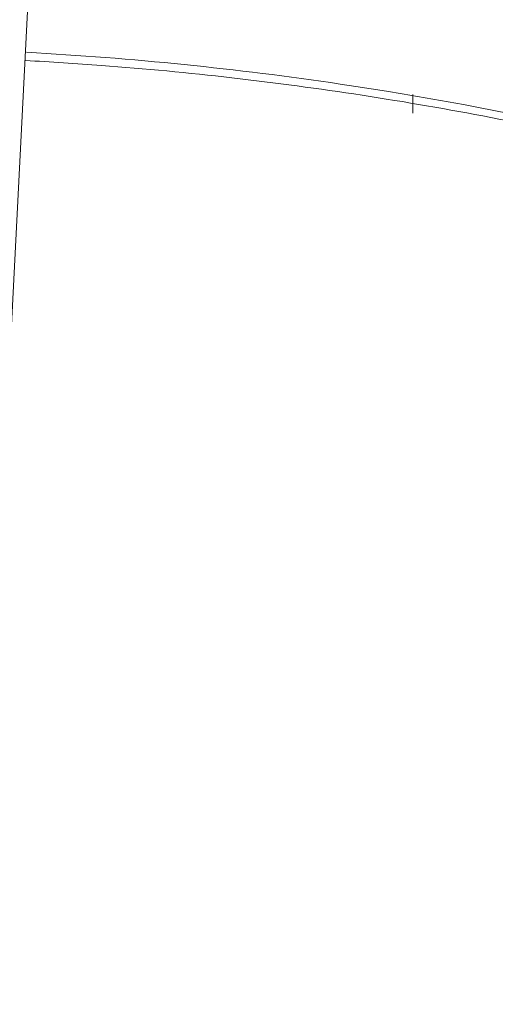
# Model space of a CAD drawing. Header units: millimetres. Extents: x 5980700 to 6194397, y -12939 to 2351883.
# Tile 79 of 124: x 6038201 to 6038248, y -2137 to -2040. Entities that reach past the tile are written whole.
import ezdxf

# ---------------------------------------------------------------- set-up
doc = ezdxf.new("R2010")
doc.units = ezdxf.units.MM
for name, color, linetype, lineweight in [('A-FLOR-PATT', 8, 'Continuous', 18), ('P-SANR-FIXT', 6, 'Continuous', 9), ('Q-CASE', 31, 'Continuous', 9)]:
    doc.layers.add(name, color=color, linetype=linetype, lineweight=lineweight)

# ---------------------------------------------------------------- blocks, each defined once
blk = doc.blocks.new('Componentes de gabinete 9 - Componentes de gabinete 10-3871332-PLANTA DE CAIMENTO DE PISOS - TÉRREO')
at = {"layer": 'Q-CASE', "lineweight": 5}
h = blk.add_hatch(dxfattribs=at)
h.set_pattern_fill('FP_32', color=256, style=0, pattern_type=2)
h.set_pattern_definition([(0, (2e-05, -3e-05), (812.8, 203.2), [33.528, -576.072, 33.528, -576.072, -3251.2]), (0, (2e-05, -3e-05), (812.8, 203.2), [-1219.2, 33.528, -1185.672, 33.528, -576.072, -1422.4]), (0, (2e-05, -3e-05), (812.8, 203.2), [-3048, 33.528, -372.872, 33.528, -982.472]), (120, (304.8, 101.6), (-582.3763620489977, 602.3054481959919), [33.52799999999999, -576.0719999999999, 33.52799999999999, -576.0719999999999, -3251.199999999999]), (120, (304.8, 101.6), (-582.3763620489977, 602.3054481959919), [-1219.2, 33.52799999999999, -1185.672, 33.52799999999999, -576.0719999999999, -1422.4]), (120, (304.8, 101.6), (-582.3763620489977, 602.3054481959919), [-3048, 33.52799999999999, -372.8719999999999, 33.52799999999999, -982.4719999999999]), (240, (406.4, 508), (-230.4236379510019, -805.5054481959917), [33.528, -576.072, 33.528, -576.072, -3251.2]), (240, (406.4, 508), (-230.4236379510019, -805.5054481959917), [-1219.2, 33.528, -1185.672, 33.528, -576.072, -1422.4]), (240, (406.4, 508), (-230.4236379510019, -805.5054481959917), [-3048, 33.528, -372.872, 33.528, -982.472])])
h.paths.add_polyline_path([(-1916.627681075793, -2503.341032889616), (-1916.627681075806, -1928.341032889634), (-4090.616646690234, -1928.341032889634), (-4090.616646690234, -2018.841821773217), (-4266.627681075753, -2018.841821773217), (-4266.627681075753, -2503.341032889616), (-2157.504512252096, -2503.341032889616)])
h.paths.add_polyline_path([(-3110.634107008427, -2404.163083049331), (-3167.436296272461, -2399.394518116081), (-3221.157012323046, -2385.38959533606), (-3268.906719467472, -2363.038630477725), (-3308.194852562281, -2333.777107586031), (-3337.907475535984, -2297.861812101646), (-3354.729751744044, -2262.080064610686), (-3360.600275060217, -2223.341032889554), (-3354.729751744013, -2184.602001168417), (-3335.245784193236, -2144.961343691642), (-3308.194852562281, -2112.904958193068), (-3268.906719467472, -2083.643435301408), (-3221.157012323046, -2061.292470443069), (-3167.436296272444, -2047.287547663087), (-3110.634107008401, -2042.518982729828), (-3072.063723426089, -2045.756980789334), (-3073.614829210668, -2014.807732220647), (-3075.889238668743, -2009.253733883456), (-3076.651862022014, -2003.300731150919), (-3075.850939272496, -1997.352760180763), (-3073.29385822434, -1991.492903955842), (-3069.878323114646, -1987.058951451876), (-3065.11199704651, -1983.411764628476), (-3059.56534687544, -1981.119493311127), (-3053.61482921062, -1980.337716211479), (-3047.664311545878, -1981.119493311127), (-3040.81046620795, -1984.412028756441), (-3037.351335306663, -1987.058951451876), (-3033.614829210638, -1991.990953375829), (-3031.378719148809, -1997.352760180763), (-3030.577796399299, -2003.300731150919), (-3031.340419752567, -2009.253733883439), (-3033.614829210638, -2014.807732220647), (-3035.478337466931, -2051.831263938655), (-3033.390313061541, -2052.15085995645), (-3025.61542372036, -2054.643551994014), (-3000.111201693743, -2061.292470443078), (-2952.361494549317, -2083.643435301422), (-2913.073361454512, -2112.904958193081), (-2884.108826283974, -2147.229036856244), (-2866.538462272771, -2184.602001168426), (-2860.667938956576, -2223.341032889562), (-2866.538462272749, -2262.080064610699), (-2884.108826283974, -2299.453028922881), (-2913.073361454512, -2333.777107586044), (-2952.361494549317, -2363.038630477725), (-3000.111201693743, -2385.38959533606), (-3053.831917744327, -2399.394518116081)])
h.paths.add_polyline_path([(-2291.627681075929, -2404.16308304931), (-2348.429870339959, -2399.394518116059), (-2402.150586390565, -2385.38959533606), (-2451.939830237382, -2361.51959800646), (-2489.188426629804, -2333.777107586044), (-2518.152961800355, -2299.453028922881), (-2535.72332581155, -2262.080064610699), (-2541.593849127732, -2223.341032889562), (-2535.72332581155, -2184.602001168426), (-2518.152961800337, -2147.229036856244), (-2489.188426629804, -2112.904958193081), (-2449.90029353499, -2083.643435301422), (-2402.150586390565, -2061.292470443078), (-2348.42987034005, -2047.287547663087), (-2310.16307827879, -2044.075036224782), (-2311.627681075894, -2014.807732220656), (-2313.90209053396, -2009.253733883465), (-2314.664713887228, -2003.300731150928), (-2313.863791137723, -1997.352760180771), (-2311.306710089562, -1991.492903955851), (-2304.722171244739, -1984.634033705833), (-2303.124848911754, -1983.411764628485), (-2297.578198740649, -1981.119493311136), (-2291.627681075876, -1980.337716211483), (-2285.677163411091, -1981.119493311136), (-2280.130513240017, -1983.411764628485), (-2275.364187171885, -1987.058951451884), (-2271.62768107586, -1991.990953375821), (-2269.353271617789, -1997.637186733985), (-2268.590648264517, -2003.300731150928), (-2269.353271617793, -2009.253733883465), (-2271.62768107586, -2014.807732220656), (-2271.948652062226, -2044.171044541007), (-2234.825491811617, -2047.287547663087), (-2181.104775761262, -2061.292470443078), (-2133.355068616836, -2083.643435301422), (-2094.066935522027, -2112.904958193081), (-2065.102400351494, -2147.229036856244), (-2047.532036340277, -2184.60200116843), (-2041.661513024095, -2223.341032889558), (-2047.532036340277, -2262.080064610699), (-2065.102400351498, -2299.453028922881), (-2094.066935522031, -2333.777107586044), (-2133.355068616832, -2363.038630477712), (-2181.104775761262, -2385.389595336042), (-2234.825491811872, -2399.394518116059)])
h.paths.add_polyline_path([(-3853.614829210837, -2404.163083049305), (-3910.417018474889, -2399.394518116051), (-3964.137734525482, -2385.389595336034), (-4011.887441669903, -2363.038630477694), (-4055.841707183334, -2329.142378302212), (-4081.97028659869, -2296.553628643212), (-4098.118636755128, -2260.765137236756), (-4103.580997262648, -2223.341032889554), (-4097.710473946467, -2184.602001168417), (-4080.14010993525, -2147.229036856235), (-4051.175574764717, -2112.904958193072), (-4011.887441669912, -2083.643435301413), (-3964.137734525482, -2061.292470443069), (-3910.417018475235, -2047.287547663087), (-3872.19667104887, -2043.171977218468), (-3873.614829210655, -2014.807732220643), (-3875.889238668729, -2009.253733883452), (-3876.651862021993, -2003.300731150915), (-3875.850939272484, -1997.352760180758), (-3873.293858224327, -1991.492903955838), (-3868.415851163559, -1985.939869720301), (-3865.111997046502, -1983.411764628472), (-3859.565346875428, -1981.119493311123), (-3853.61482921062, -1980.337716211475), (-3847.664311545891, -1981.119493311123), (-3842.117661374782, -1983.411764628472), (-3837.351335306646, -1987.058951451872), (-3833.614829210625, -1991.990953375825), (-3831.378719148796, -1997.352760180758), (-3830.577796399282, -2003.300731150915), (-3831.340419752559, -2009.253733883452), (-3833.614829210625, -2014.807732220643), (-3833.935800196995, -2044.171044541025), (-3796.812639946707, -2047.287547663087), (-3743.091923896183, -2061.292470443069), (-3695.342216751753, -2083.643435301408), (-3651.387951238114, -2117.539687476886), (-3625.259371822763, -2150.128437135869), (-3609.111021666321, -2185.91692854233), (-3603.648661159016, -2223.341032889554), (-3609.519184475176, -2262.080064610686), (-3629.681102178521, -2302.524118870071), (-3656.054083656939, -2333.777107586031), (-3695.342216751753, -2363.038630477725), (-3743.091923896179, -2385.38959533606), (-3796.812639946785, -2399.394518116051), (-3847.738132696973, -2403.669732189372)])
h = blk.add_hatch(dxfattribs=at)
h.set_pattern_fill('FP_33', color=256, style=0, pattern_type=2)
h.set_pattern_definition([(216.87, (635, 1587.5), (4762.494328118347, 3175.008507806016), [793.75, -7143.75]), (206.565, (1587.5, 1111.25), (-1587.501456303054, -1587.499067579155), [1774.879, -1774.879]), (198.435, (1587.5, 317.5), (-3174.997452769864, -1587.50290376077), [1004.024, -4016.092])])
h.paths.add_polyline_path([(-1916.627681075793, -2503.341032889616), (-1916.627681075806, -1928.341032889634), (-4090.616646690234, -1928.341032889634), (-4090.616646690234, -2018.841821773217), (-4266.627681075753, -2018.841821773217), (-4266.627681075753, -2503.341032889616), (-2157.504512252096, -2503.341032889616)])
h.paths.add_polyline_path([(-3110.634107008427, -2404.163083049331), (-3167.436296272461, -2399.394518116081), (-3221.157012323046, -2385.38959533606), (-3268.906719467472, -2363.038630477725), (-3308.194852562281, -2333.777107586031), (-3337.907475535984, -2297.861812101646), (-3354.729751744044, -2262.080064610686), (-3360.600275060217, -2223.341032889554), (-3354.729751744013, -2184.602001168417), (-3335.245784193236, -2144.961343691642), (-3308.194852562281, -2112.904958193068), (-3268.906719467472, -2083.643435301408), (-3221.157012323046, -2061.292470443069), (-3167.436296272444, -2047.287547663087), (-3110.634107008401, -2042.518982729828), (-3072.063723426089, -2045.756980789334), (-3073.614829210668, -2014.807732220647), (-3075.889238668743, -2009.253733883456), (-3076.651862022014, -2003.300731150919), (-3075.850939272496, -1997.352760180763), (-3073.29385822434, -1991.492903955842), (-3069.878323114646, -1987.058951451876), (-3065.11199704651, -1983.411764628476), (-3059.56534687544, -1981.119493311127), (-3053.61482921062, -1980.337716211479), (-3047.664311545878, -1981.119493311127), (-3040.81046620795, -1984.412028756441), (-3037.351335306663, -1987.058951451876), (-3033.614829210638, -1991.990953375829), (-3031.378719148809, -1997.352760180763), (-3030.577796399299, -2003.300731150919), (-3031.340419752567, -2009.253733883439), (-3033.614829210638, -2014.807732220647), (-3035.478337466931, -2051.831263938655), (-3033.390313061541, -2052.15085995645), (-3025.61542372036, -2054.643551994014), (-3000.111201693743, -2061.292470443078), (-2952.361494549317, -2083.643435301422), (-2913.073361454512, -2112.904958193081), (-2884.108826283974, -2147.229036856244), (-2866.538462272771, -2184.602001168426), (-2860.667938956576, -2223.341032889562), (-2866.538462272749, -2262.080064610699), (-2884.108826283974, -2299.453028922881), (-2913.073361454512, -2333.777107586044), (-2952.361494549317, -2363.038630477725), (-3000.111201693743, -2385.38959533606), (-3053.831917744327, -2399.394518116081)])
h.paths.add_polyline_path([(-2291.627681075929, -2404.16308304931), (-2348.429870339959, -2399.394518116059), (-2402.150586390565, -2385.38959533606), (-2451.939830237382, -2361.51959800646), (-2489.188426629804, -2333.777107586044), (-2518.152961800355, -2299.453028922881), (-2535.72332581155, -2262.080064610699), (-2541.593849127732, -2223.341032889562), (-2535.72332581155, -2184.602001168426), (-2518.152961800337, -2147.229036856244), (-2489.188426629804, -2112.904958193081), (-2449.90029353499, -2083.643435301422), (-2402.150586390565, -2061.292470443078), (-2348.42987034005, -2047.287547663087), (-2310.16307827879, -2044.075036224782), (-2311.627681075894, -2014.807732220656), (-2313.90209053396, -2009.253733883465), (-2314.664713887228, -2003.300731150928), (-2313.863791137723, -1997.352760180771), (-2311.306710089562, -1991.492903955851), (-2304.722171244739, -1984.634033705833), (-2303.124848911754, -1983.411764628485), (-2297.578198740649, -1981.119493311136), (-2291.627681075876, -1980.337716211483), (-2285.677163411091, -1981.119493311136), (-2280.130513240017, -1983.411764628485), (-2275.364187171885, -1987.058951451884), (-2271.62768107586, -1991.990953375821), (-2269.353271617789, -1997.637186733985), (-2268.590648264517, -2003.300731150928), (-2269.353271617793, -2009.253733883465), (-2271.62768107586, -2014.807732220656), (-2271.948652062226, -2044.171044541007), (-2234.825491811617, -2047.287547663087), (-2181.104775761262, -2061.292470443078), (-2133.355068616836, -2083.643435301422), (-2094.066935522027, -2112.904958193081), (-2065.102400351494, -2147.229036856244), (-2047.532036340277, -2184.60200116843), (-2041.661513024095, -2223.341032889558), (-2047.532036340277, -2262.080064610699), (-2065.102400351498, -2299.453028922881), (-2094.066935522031, -2333.777107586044), (-2133.355068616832, -2363.038630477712), (-2181.104775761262, -2385.389595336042), (-2234.825491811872, -2399.394518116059)])
h.paths.add_polyline_path([(-3853.614829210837, -2404.163083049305), (-3910.417018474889, -2399.394518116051), (-3964.137734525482, -2385.389595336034), (-4011.887441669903, -2363.038630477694), (-4055.841707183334, -2329.142378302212), (-4081.97028659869, -2296.553628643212), (-4098.118636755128, -2260.765137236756), (-4103.580997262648, -2223.341032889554), (-4097.710473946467, -2184.602001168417), (-4080.14010993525, -2147.229036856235), (-4051.175574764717, -2112.904958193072), (-4011.887441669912, -2083.643435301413), (-3964.137734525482, -2061.292470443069), (-3910.417018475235, -2047.287547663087), (-3872.19667104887, -2043.171977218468), (-3873.614829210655, -2014.807732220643), (-3875.889238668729, -2009.253733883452), (-3876.651862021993, -2003.300731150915), (-3875.850939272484, -1997.352760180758), (-3873.293858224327, -1991.492903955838), (-3868.415851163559, -1985.939869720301), (-3865.111997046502, -1983.411764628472), (-3859.565346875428, -1981.119493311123), (-3853.61482921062, -1980.337716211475), (-3847.664311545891, -1981.119493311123), (-3842.117661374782, -1983.411764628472), (-3837.351335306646, -1987.058951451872), (-3833.614829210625, -1991.990953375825), (-3831.378719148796, -1997.352760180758), (-3830.577796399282, -2003.300731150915), (-3831.340419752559, -2009.253733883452), (-3833.614829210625, -2014.807732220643), (-3833.935800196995, -2044.171044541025), (-3796.812639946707, -2047.287547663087), (-3743.091923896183, -2061.292470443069), (-3695.342216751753, -2083.643435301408), (-3651.387951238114, -2117.539687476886), (-3625.259371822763, -2150.128437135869), (-3609.111021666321, -2185.91692854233), (-3603.648661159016, -2223.341032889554), (-3609.519184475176, -2262.080064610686), (-3629.681102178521, -2302.524118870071), (-3656.054083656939, -2333.777107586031), (-3695.342216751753, -2363.038630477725), (-3743.091923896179, -2385.38959533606), (-3796.812639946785, -2399.394518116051), (-3847.738132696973, -2403.669732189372)])
at = {"layer": 'Q-CASE', "color": 133, "lineweight": 5}
blk.add_open_spline([(-2272.940865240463, -2043.029921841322), (-2262.48738732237, -2043.601813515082), (-2235.495914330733, -2046.327661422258), (-2193.402673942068, -2055.852852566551), (-2149.413023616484, -2073.395573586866), (-2111.293563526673, -2096.743737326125), (-2080.522260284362, -2124.738962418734), (-2050.665771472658, -2166.481287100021), (-2041.66151302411, -2200.63404761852), (-2041.66151302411, -2223.341032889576)], degree=3, knots=[1.644021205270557, 1.644021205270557, 1.644021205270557, 1.644021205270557, 1.767145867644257, 1.963495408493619, 2.159844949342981, 2.356194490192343, 2.552544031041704, 2.748893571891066, 3.14159265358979, 3.14159265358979, 3.14159265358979, 3.14159265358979], dxfattribs=at)
blk = doc.blocks.new('Deca_Torneira Decamatic Eco_1173_C_Mesa Fechamento Automatico - 1173_C_Cromado CR10-3102700-PLANTA DE CAIMENTO DE PISOS - TÉRREO')
at = {"layer": 'P-SANR-FIXT', "color": 90, "lineweight": 5}
blk.add_line((14.8010219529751, -113.3443528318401), (19.67902901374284, -18.49748452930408), dxfattribs=at)
blk = doc.blocks.new('Deca_Cuba de Embutir Universal Oval_L_37 - L_37_17_Branco Gelo GE17-3871355-PLANTA DE CAIMENTO DE PISOS - TÉRREO')
at = {"layer": 'P-SANR-FIXT', "color": 90, "lineweight": 5}
blk.add_open_spline([(18.56693176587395, 179.5008772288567), (21.09312667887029, 179.3664990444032), (27.94088860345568, 178.9258176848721), (39.06697626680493, 177.8662240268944), (51.99215843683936, 176.1386276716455), (64.77571085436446, 173.9312076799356), (77.27974407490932, 171.2698468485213), (89.56807652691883, 168.1304425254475), (101.7120111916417, 164.5054827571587), (113.5788694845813, 160.4323892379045), (125.04125262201, 155.9571231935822), (136.1546241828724, 151.0465540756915), (146.9865604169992, 145.6826588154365), (157.4180866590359, 139.9219055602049), (167.3378583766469, 133.82832487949), (176.7905614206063, 127.3612064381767), (185.8370916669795, 120.4928035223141), (194.3773779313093, 113.2961635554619), (202.3209972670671, 105.850585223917), (209.6999008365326, 98.10956802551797), (216.5656575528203, 90.03681551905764), (222.8414178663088, 81.71890648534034), (228.4618392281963, 73.24640232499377), (233.4439695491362, 64.57105873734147), (239.2929150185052, 52.66577943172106), (244.9629843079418, 37.4610872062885), (249.0120068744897, 18.99355938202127), (249.9462737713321, 6.37365180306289), (249.9661680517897, 1.343178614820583e-10)], degree=3, knots=[-0.4763701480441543, -0.4763701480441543, -0.4763701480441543, -0.4763701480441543, -0.4666666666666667, -0.45, -0.4333333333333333, -0.4166666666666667, -0.4, -0.3833333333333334, -0.3666666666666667, -0.35, -0.3333333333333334, -0.3166666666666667, -0.3, -0.2833333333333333, -0.2666666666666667, -0.25, -0.2333333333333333, -0.2166666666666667, -0.2, -0.1833333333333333, -0.1666666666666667, -0.15, -0.1333333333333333, -0.1166666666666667, -0.1, -0.06666666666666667, -0.03333333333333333, 0, 0, 0, 0], dxfattribs=at)
blk = doc.blocks.new('deca_sifao-para-lavatorio_1680_100_112 - 1680_C_100_112_Cromado-3876273-PLANTA DE CAIMENTO DE PISOS - TÉRREO')
at = {"layer": 'P-SANR-FIXT', "color": 90, "lineweight": 5}
for p, q in [((-2234.614845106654, -2049.054255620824), (-2234.614845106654, -2047.208771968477)), ((-2234.614845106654, -2049.054255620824), (-2234.614845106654, -2047.208771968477)), ((-2234.614845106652, -2047.208771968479), (-2234.614845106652, -2049.054255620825))]:
    blk.add_line(p, q, dxfattribs=at)
blk = doc.blocks.new('BE-PMSa-MOD-ARQ-CONEXAODOFUTURO-EX-000-R_rvt-1-PLANTA DE CAIMENTO DE PISOS - TÉRREO')
at = {"layer": 'A-FLOR-PATT', "lineweight": 5}
h = blk.add_hatch(dxfattribs=at)
h.set_pattern_fill('FP_19', color=71, style=0, pattern_type=2)
h.set_pattern_definition([(0, (1076.385, -4153.340999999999), (0, 450), []), (90, (1076.385, -4153.340999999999), (-450, 2.755455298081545e-14), [])])
h.paths.add_polyline_path([(-1408.117406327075, -6885.841005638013), (-1448.117406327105, -6885.841005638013), (-1448.117406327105, -6165.841005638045), (-1458.117406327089, -6165.841005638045), (-1458.117406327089, -6154.841005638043), (-1478.122472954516, -6154.841005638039), (-1478.122472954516, -6265.841005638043), (-1497.12247295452, -6265.841005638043), (-1497.12247295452, -6135.841005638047), (-1458.117406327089, -6135.841005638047), (-1458.117406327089, -6125.841005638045), (-1448.117406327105, -6125.841005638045), (-1448.117406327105, -6085.84100563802), (-1408.117406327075, -6085.84100563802), (-1408.117406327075, -6125.841005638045), (-1398.117406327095, -6125.841005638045), (-1398.117406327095, -6135.841005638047), (-1359.11233969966, -6135.841005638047), (-1359.11233969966, -6265.841005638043), (-1378.112339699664, -6265.841005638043), (-1379.117406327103, -6154.841005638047), (-1398.117406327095, -6154.841005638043), (-1398.117406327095, -6165.841005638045), (-1408.117406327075, -6165.841005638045), (-1408.117406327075, -6804.748590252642)])
h.paths.add_polyline_path([(-422.2840729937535, -6885.841005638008), (-462.2840729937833, -6885.841005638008), (-462.2840729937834, -6165.841005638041), (-472.284072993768, -6165.841005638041), (-472.284072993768, -6154.841005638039), (-492.2891396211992, -6154.841005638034), (-492.2891396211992, -6265.841005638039), (-511.2891396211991, -6265.841005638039), (-511.2891396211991, -6135.841005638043), (-472.284072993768, -6135.841005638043), (-472.284072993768, -6125.841005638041), (-462.2840729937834, -6125.841005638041), (-462.2840729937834, -6085.841005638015), (-422.2840729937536, -6085.841005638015), (-422.2840729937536, -6125.841005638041), (-412.2840729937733, -6125.841005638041), (-412.2840729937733, -6135.841005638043), (-373.2790063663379, -6135.841005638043), (-373.2790063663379, -6265.841005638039), (-392.2790063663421, -6265.841005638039), (-393.2840729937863, -6154.841005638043), (-412.2840729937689, -6154.841005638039), (-412.2840729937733, -6165.841005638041), (-422.2840729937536, -6165.841005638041), (-422.2840729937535, -6804.748590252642)])
h.paths.add_polyline_path([(563.5492603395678, -6885.841005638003), (523.5492603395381, -6885.841005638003), (523.5492603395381, -6165.841005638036), (513.5492603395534, -6165.841005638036), (513.5492603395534, -6154.84100563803), (493.5441937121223, -6154.841005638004), (493.5441937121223, -6265.841005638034), (474.5441937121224, -6265.841005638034), (474.5441937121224, -6135.841005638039), (513.5492603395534, -6135.841005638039), (513.5492603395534, -6125.841005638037), (523.5492603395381, -6125.841005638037), (523.5492603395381, -6085.841005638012), (563.5492603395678, -6085.841005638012), (563.5492603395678, -6125.841005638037), (573.5492603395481, -6125.841005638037), (573.5492603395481, -6135.841005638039), (612.5543269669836, -6135.841005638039), (612.5543269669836, -6265.841005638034), (593.5543269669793, -6265.841005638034), (592.5492603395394, -6154.841005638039), (573.5492603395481, -6154.841005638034), (573.5492603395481, -6165.841005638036), (563.5492603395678, -6165.841005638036), (563.5492603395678, -6804.748590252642)])
h.paths.add_polyline_path([(1549.382593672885, -6885.841005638), (1509.382593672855, -6885.841005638), (1509.382593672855, -6165.841005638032), (1499.38259367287, -6165.841005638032), (1499.38259367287, -6154.841005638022), (1479.377527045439, -6154.841005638), (1479.377527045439, -6265.84100563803), (1460.377527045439, -6265.84100563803), (1460.377527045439, -6135.841005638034), (1499.38259367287, -6135.841005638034), (1499.38259367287, -6125.841005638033), (1509.382593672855, -6125.841005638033), (1509.382593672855, -6085.841005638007), (1549.382593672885, -6085.841005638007), (1549.382593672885, -6125.841005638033), (1559.382593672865, -6125.841005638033), (1559.382593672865, -6135.841005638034), (1598.387660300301, -6135.841005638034), (1598.387660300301, -6265.84100563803), (1579.387660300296, -6265.84100563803), (1578.382593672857, -6154.841005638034), (1559.382593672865, -6154.84100563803), (1559.382593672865, -6165.841005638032), (1549.382593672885, -6165.841005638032), (1549.382593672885, -6839.505983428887)])
h.paths.add_polyline_path([(-3379.784072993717, -6885.841005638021), (-3419.784072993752, -6885.841005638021), (-3419.784072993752, -6165.841005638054), (-3429.784072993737, -6165.841005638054), (-3429.784072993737, -6154.841005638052), (-3449.789139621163, -6154.841005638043), (-3449.789139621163, -6265.841005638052), (-3468.789139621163, -6265.841005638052), (-3468.789139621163, -6135.841005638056), (-3429.784072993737, -6135.841005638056), (-3429.784072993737, -6125.841005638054), (-3419.784072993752, -6125.841005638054), (-3419.784072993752, -6085.841005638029), (-3379.784072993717, -6085.841005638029), (-3379.784072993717, -6125.841005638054), (-3369.784072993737, -6125.841005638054), (-3369.784072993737, -6135.841005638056), (-3330.779006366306, -6135.841005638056), (-3330.779006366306, -6265.841005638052), (-3349.779006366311, -6265.841005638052), (-3350.784072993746, -6154.841005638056), (-3369.784072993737, -6154.841005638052), (-3369.784072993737, -6165.841005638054), (-3379.784072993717, -6165.841005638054), (-3379.784072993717, -6804.748590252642)])
h.paths.add_polyline_path([(-2393.950739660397, -6885.841005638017), (-2433.950739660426, -6885.841005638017), (-2433.950739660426, -6165.841005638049), (-2443.950739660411, -6165.841005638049), (-2443.950739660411, -6154.841005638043), (-2463.955806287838, -6154.841005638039), (-2463.955806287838, -6265.841005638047), (-2482.955806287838, -6265.841005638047), (-2482.955806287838, -6135.841005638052), (-2443.950739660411, -6135.841005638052), (-2443.950739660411, -6125.84100563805), (-2433.950739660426, -6125.84100563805), (-2433.950739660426, -6085.841005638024), (-2393.950739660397, -6085.841005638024), (-2393.950739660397, -6125.84100563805), (-2383.950739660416, -6125.84100563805), (-2383.950739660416, -6135.841005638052), (-2344.945673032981, -6135.841005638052), (-2344.945673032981, -6265.841005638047), (-2363.945673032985, -6265.841005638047), (-2364.950739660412, -6154.841005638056), (-2383.950739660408, -6154.841005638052), (-2383.950739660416, -6165.841005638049), (-2393.950739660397, -6165.841005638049), (-2393.950739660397, -6804.748590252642)])
h.paths.add_polyline_path([(-1633.586260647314, -8187.825683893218), (-1326.11487301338, -8187.825683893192), (-1326.11487301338, -6915.841005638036), (-1408.117406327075, -6915.841005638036), (-1408.117406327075, -6885.841005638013), (-1222.284072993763, -6885.841005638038), (-1222.284072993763, -6915.841005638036), (-1296.11487301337, -6915.841005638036), (-1296.11487301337, -8187.825683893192), (-340.281539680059, -8187.825683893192), (-340.281539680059, -6915.841005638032), (-422.2840729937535, -6915.841005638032), (-422.2840729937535, -6885.841005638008), (-236.4507396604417, -6885.841005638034), (-236.4507396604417, -6915.841005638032), (-310.281539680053, -6915.841005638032), (-310.2815396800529, -8187.825683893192), (645.5517936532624, -8187.825683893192), (645.5517936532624, -6915.841005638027), (563.5492603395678, -6915.841005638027), (563.5492603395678, -6885.841005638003), (749.3825936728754, -6885.84100563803), (749.3825936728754, -6915.841005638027), (675.5517936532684, -6915.841005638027), (675.5517936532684, -8187.825683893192), (1631.385126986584, -8187.825683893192), (1631.385126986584, -6915.841005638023), (1549.382593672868, -6915.841005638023), (1549.382593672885, -6885.841005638), (1876.385126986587, -6885.841005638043), (1876.385126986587, -5160.841005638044), (1819.382593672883, -5160.84100563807), (1819.382593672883, -5130.841005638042), (1876.385126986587, -5130.841005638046), (1876.385126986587, -3880.841005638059), (1437.385126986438, -3880.841005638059), (1436.385126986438, -3898.231985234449), (1424.554938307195, -3898.231985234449), (1424.554938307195, -3931.218364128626), (1419.460598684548, -3931.218364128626), (1419.460598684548, -3946.925911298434), (1413.385126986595, -3946.925911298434), (1413.385126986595, -3958.858886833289), (1444.385126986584, -3958.858886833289), (1444.385126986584, -3970.828505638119), (1370.385126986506, -3970.828505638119), (1370.385126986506, -3958.948636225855), (1401.385126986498, -3958.858886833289), (1401.385126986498, -3946.925911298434), (1395.309655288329, -3946.925911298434), (1395.309655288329, -3931.218364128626), (1390.215315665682, -3931.218364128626), (1390.215315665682, -3898.231985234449), (1377.385126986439, -3897.231985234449), (1377.385126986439, -3880.841005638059), (938.3851269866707, -3880.841005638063), (938.385126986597, -5130.841005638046), (1019.382593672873, -5130.841005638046), (1019.382593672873, -5160.841005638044), (816.3825936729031, -5160.84100563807), (816.3825936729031, -5130.841005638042), (908.3851269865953, -5130.841005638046), (908.3851269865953, -3880.841005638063), (469.3851269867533, -3880.841005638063), (468.3851269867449, -3898.231985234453), (456.554938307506, -3898.231985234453), (456.554938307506, -3931.21836412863), (451.4605986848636, -3931.21836412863), (451.4605986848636, -3946.925911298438), (445.3851269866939, -3946.925911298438), (445.3851269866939, -3958.948636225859), (476.3851269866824, -3958.948636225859), (476.3851269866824, -3970.828505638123), (402.3851269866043, -3970.828505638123), (402.3851269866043, -3958.858886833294), (433.3851269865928, -3958.858886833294), (433.3851269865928, -3946.925911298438), (427.3096552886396, -3946.925911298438), (427.3096552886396, -3931.21836412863), (422.2153156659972, -3931.21836412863), (422.2153156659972, -3898.231985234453), (409.3851269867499, -3897.231985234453), (409.3851269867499, -3880.841005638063), (-29.61487301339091, -3880.841005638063), (-29.61487301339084, -5130.841005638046), (16.38259367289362, -5130.841005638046), (16.38259367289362, -5160.841005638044), (-116.6174063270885, -5160.84100563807), (-116.6174063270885, -5130.841005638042), (-59.61487301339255, -5130.841005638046), (-59.61487301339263, -3880.841005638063), (-498.6148730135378, -3880.841005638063), (-499.6148730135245, -3898.231985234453), (-511.4450616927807, -3898.231985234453), (-511.4450616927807, -3931.21836412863), (-516.5394013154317, -3931.21836412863), (-516.5394013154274, -3946.925911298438), (-522.6148730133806, -3946.925911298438), (-522.6148730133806, -3958.858886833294), (-491.6148730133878, -3958.858886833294), (-491.6148730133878, -3970.828505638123), (-565.614873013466, -3970.828505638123), (-565.614873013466, -3958.948636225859), (-534.6148730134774, -3958.858886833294), (-534.6148730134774, -3946.925911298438), (-540.6903447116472, -3946.925911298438), (-540.6903447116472, -3931.21836412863), (-545.7846843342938, -3931.21836412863), (-545.7846843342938, -3898.231985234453), (-558.6148730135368, -3897.231985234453), (-558.6148730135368, -3880.841005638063), (-997.6148730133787, -3880.841005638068), (-997.6148730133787, -5130.841005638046), (-916.6174063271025, -5130.841005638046), (-916.6174063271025, -5160.841005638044), (-1084.617406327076, -5160.84100563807), (-1084.617406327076, -5130.841005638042), (-1027.61487301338, -5130.841005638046), (-1027.614873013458, -3880.841005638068), (-1466.614873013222, -3880.841005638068), (-1467.614873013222, -3898.231985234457), (-1479.44506169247, -3898.231985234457), (-1479.44506169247, -3931.218364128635), (-1484.539401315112, -3931.218364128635), (-1484.539401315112, -3946.925911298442), (-1490.614873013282, -3946.925911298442), (-1490.614873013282, -3958.948636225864), (-1459.614873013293, -3958.948636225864), (-1459.614873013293, -3970.828505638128), (-1533.614873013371, -3970.828505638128), (-1533.614873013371, -3958.858886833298), (-1502.614873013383, -3958.858886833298), (-1502.614873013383, -3946.925911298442), (-1508.690344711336, -3946.925911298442), (-1508.690344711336, -3931.218364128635), (-1513.784684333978, -3931.218364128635), (-1513.784684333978, -3898.231985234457), (-1526.614873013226, -3897.231985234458), (-1526.614873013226, -3880.841005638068), (-1965.614873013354, -3880.841005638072), (-1965.614873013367, -5130.841005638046), (-1884.61740632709, -5130.841005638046), (-1884.61740632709, -5160.841005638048), (-2052.617406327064, -5160.84100563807), (-2052.617406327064, -5130.841005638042), (-1995.614873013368, -5130.841005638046), (-1995.614873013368, -3880.841005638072), (-2434.614873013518, -3880.841005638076), (-2435.614873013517, -3898.231985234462), (-2447.445061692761, -3898.231985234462), (-2447.445061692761, -3931.218364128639), (-2452.539401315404, -3931.218364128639), (-2452.539401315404, -3946.925911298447), (-2458.614873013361, -3946.925911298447), (-2458.614873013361, -3958.858886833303), (-2427.614873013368, -3958.858886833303), (-2427.614873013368, -3970.828505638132), (-2501.614873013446, -3970.828505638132), (-2501.614873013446, -3958.948636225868), (-2470.614873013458, -3958.858886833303), (-2470.614873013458, -3946.925911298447), (-2476.690344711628, -3946.925911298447), (-2476.690344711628, -3931.218364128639), (-2481.78468433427, -3931.218364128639), (-2481.78468433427, -3898.231985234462), (-2494.614873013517, -3897.231985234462), (-2494.614873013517, -3880.841005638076), (-2933.614873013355, -3880.841005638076), (-2933.614873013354, -5130.841005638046), (-2852.617406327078, -5130.841005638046), (-2852.617406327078, -5160.841005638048), (-2963.614873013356, -5160.841005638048), (-2963.614873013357, -3730.841005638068), (-273.614873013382, -3730.841005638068), (-273.6148730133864, -1905.841005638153), (-333.6148730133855, -1905.841005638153), (-333.6148730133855, -1920.841005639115), (-403.6148730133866, -1920.841005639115), (-403.6148730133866, -1905.841005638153), (-413.6148730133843, -1905.841005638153), (-413.6148730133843, -2645.841005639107), (-403.614873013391, -2645.841005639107), (-403.614873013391, -2656.841005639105), (-383.6098063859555, -2656.841005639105), (-383.6098063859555, -2545.841005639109), (-364.6098063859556, -2545.841005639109), (-364.6098063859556, -2675.841005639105), (-403.614873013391, -2675.841005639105), (-403.614873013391, -2685.841005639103), (-413.6148730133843, -2685.841005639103), (-413.6148730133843, -2725.841005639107), (-443.614873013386, -2725.841005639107), (-443.614873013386, -2685.841005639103), (-453.6148730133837, -2685.841005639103), (-453.6148730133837, -2675.841005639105), (-492.6199396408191, -2675.841005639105), (-492.6199396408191, -2545.841005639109), (-473.6199396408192, -2545.841005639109), (-472.6148730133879, -2656.841005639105), (-453.6148730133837, -2656.841005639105), (-453.6148730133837, -2645.841005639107), (-443.614873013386, -2645.841005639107), (-443.614873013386, -1905.841005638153), (-1243.614873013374, -1905.841005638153), (-1243.614873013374, -1920.841005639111), (-1313.614873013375, -1920.841005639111), (-1313.614873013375, -1905.841005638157), (-1861.627696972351, -1905.841005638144), (-1861.627696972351, -2730.841005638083), (-1891.627696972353, -2730.841005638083), (-1891.627696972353, -2503.341005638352), (-4291.627696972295, -2503.34100563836), (-4291.627696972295, -3602.841794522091), (-4115.616662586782, -3602.841794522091), (-4115.616662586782, -3918.841794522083), (-4291.627696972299, -3918.841794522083), (-4291.62769697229, -6885.841005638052), (-4179.784072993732, -6885.841005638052), (-4179.784072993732, -6915.841005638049), (-4291.62769697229, -6915.841005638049), (-4291.62769697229, -8187.825683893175), (-3297.781539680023, -8187.825683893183), (-3297.781539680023, -6915.841005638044), (-3379.784072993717, -6915.841005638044), (-3379.784072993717, -6885.841005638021), (-3193.950739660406, -6885.841005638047), (-3193.950739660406, -6915.841005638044), (-3267.781539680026, -6915.841005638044), (-3267.781539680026, -8187.825683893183), (-2311.948206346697, -8187.825683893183), (-2311.948206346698, -6915.84100563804), (-2393.950739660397, -6915.84100563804), (-2393.950739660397, -6885.841005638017), (-2208.117406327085, -6885.841005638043), (-2208.117406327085, -6915.84100563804), (-2281.948206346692, -6915.84100563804), (-2281.948206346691, -8187.825683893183), (-1634.040783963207, -8187.825683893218)])
h.paths.add_polyline_path([(1081.283969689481, -8177.824964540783), (974.2429165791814, -8177.757752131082), (969.89444838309, -8176.62737626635), (962.5990053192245, -8171.491896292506), (958.4892938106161, -8163.573126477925), (957.9528572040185, -8159.112278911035), (958.3458896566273, -8046.283814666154), (960.307945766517, -8039.866218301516), (963.7283128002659, -8032.919235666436), (963.7283128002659, -7942.145418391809), (961.4375489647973, -7935.578149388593), (960.4463710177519, -7926.6496358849), (961.5940795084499, -7650.620109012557), (964.0656786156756, -7630.220274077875), (974.8299487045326, -7602.120334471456), (992.0949357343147, -7577.474922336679), (1014.827323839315, -7557.759074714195), (1044.094972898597, -7543.599703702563), (1071.00633885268, -7537.47041637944), (1104.593384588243, -7534.802663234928), (1150.72110646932, -7533.999939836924), (1177.139309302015, -7534.536061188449), (1217.145192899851, -7537.754905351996), (1245.244404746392, -7544.159408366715), (1272.081338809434, -7557.769795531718), (1294.810519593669, -7577.489024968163), (1312.071615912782, -7602.136909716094), (1322.831558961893, -7630.238285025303), (1326.446371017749, -7660.111296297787), (1325.461348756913, -7935.551189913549), (1322.756520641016, -7944.035336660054), (1322.75652064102, -8032.919235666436), (1327.175489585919, -8039.484241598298), (1328.701960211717, -8047.249322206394), (1328.191987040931, -8166.732035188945), (1324.318356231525, -8173.441360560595), (1317.609030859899, -8177.314991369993), (1313.735400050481, -8177.824964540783)])
h.paths.add_polyline_path([(327.9020667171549, -8177.824964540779), (-11.59041675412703, -8177.757752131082), (-15.938884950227, -8176.627376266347), (-23.23432801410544, -8171.491896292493), (-27.34403952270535, -8163.573126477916), (-27.88047612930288, -8159.11227891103), (-27.48744367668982, -8046.283814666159), (-25.52538756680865, -8039.866218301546), (-22.10502053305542, -8032.919235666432), (-22.10502053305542, -7942.145418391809), (-24.39578436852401, -7935.578149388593), (-25.38696231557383, -7926.649635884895), (-24.23925382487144, -7650.620109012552), (-21.76765471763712, -7630.220274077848), (-11.00338462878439, -7602.120334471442), (6.261602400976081, -7577.474922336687), (28.99399050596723, -7557.759074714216), (58.26163956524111, -7543.599703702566), (85.1730055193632, -7537.470416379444), (118.760051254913, -7534.802663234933), (164.8877731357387, -7533.999939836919), (197.9780157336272, -7535.04143530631), (231.3118595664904, -7537.754905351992), (259.4110714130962, -7544.159408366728), (286.2480054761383, -7557.769795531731), (308.9771862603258, -7577.48902496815), (326.2382825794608, -7602.136909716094), (336.9982256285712, -7630.238285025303), (340.613037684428, -7660.111296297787), (339.6280154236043, -7935.551189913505), (336.9231873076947, -7944.035336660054), (336.923187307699, -8032.919235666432), (341.3421562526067, -8039.484241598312), (342.8686268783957, -8047.249322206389), (342.3586537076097, -8166.73203518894), (338.4850228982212, -8173.441360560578), (331.7756975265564, -8177.314991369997)])
h.paths.add_polyline_path([(-992.9312666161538, -8177.824964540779), (-1001.772218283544, -8176.627376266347), (-1009.067661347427, -8171.491896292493), (-1013.177372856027, -8163.573126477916), (-1013.713809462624, -8159.11227891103), (-1013.320777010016, -8046.283814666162), (-1011.358720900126, -8039.866218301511), (-1007.938353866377, -8032.919235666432), (-1007.938353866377, -7942.145418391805), (-1010.229117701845, -7935.57814938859), (-1011.220295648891, -7926.649635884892), (-1010.072587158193, -7650.620109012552), (-1007.600988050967, -7630.22027407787), (-996.8367179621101, -7602.120334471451), (-979.5717309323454, -7577.474922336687), (-956.8393428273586, -7557.75907471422), (-927.5716937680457, -7543.599703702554), (-900.6603278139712, -7537.470416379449), (-867.0732820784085, -7534.802663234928), (-820.9455601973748, -7533.999939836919), (-794.5273573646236, -7534.536061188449), (-754.5214737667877, -7537.754905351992), (-726.4222619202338, -7544.159408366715), (-699.5853278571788, -7557.769795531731), (-676.8561470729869, -7577.489024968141), (-659.5950507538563, -7602.136909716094), (-648.8351077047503, -7630.238285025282), (-645.2202956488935, -7660.111296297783), (-646.2053179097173, -7935.55118991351), (-648.9101460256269, -7944.035336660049), (-648.9101460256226, -8032.919235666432), (-644.4911770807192, -8039.484241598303), (-642.9647064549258, -8047.249322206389), (-643.4746796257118, -8166.73203518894), (-647.3483104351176, -8173.441360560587), (-654.0576358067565, -8177.314991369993), (-661.1148590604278, -8177.824964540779), (-979.7632562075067, -8177.824964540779)])
h.paths.add_polyline_path([(-1863.06921016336, -8177.824964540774), (-1973.078744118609, -8177.757752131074), (-1977.427212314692, -8176.627376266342), (-1984.722655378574, -8171.491896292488), (-1988.832366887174, -8163.573126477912), (-1989.368803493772, -8159.112278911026), (-1988.975771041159, -8046.283814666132), (-1987.013714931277, -8039.866218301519), (-1983.593347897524, -8032.919235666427), (-1983.593347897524, -7942.145418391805), (-1985.884111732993, -7935.578149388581), (-1986.875289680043, -7926.649635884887), (-1985.72758118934, -7650.620109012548), (-1983.255982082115, -7630.22027407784), (-1972.491711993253, -7602.120334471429), (-1955.226724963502, -7577.474922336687), (-1932.494336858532, -7557.75907471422), (-1903.22668779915, -7543.599703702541), (-1876.315321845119, -7537.470416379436), (-1842.728276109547, -7534.802663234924), (-1796.60055422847, -7533.999939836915), (-1770.182351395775, -7534.53606118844), (-1730.176467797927, -7537.754905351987), (-1702.077255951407, -7544.159408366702), (-1675.240321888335, -7557.769795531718), (-1652.511141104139, -7577.489024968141), (-1635.250044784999, -7602.136909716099), (-1624.449879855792, -7630.570680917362), (-1620.875289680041, -7660.111296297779), (-1621.860311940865, -7935.551189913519), (-1624.565140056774, -7944.035336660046), (-1624.56514005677, -8032.919235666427), (-1620.146171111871, -8039.484241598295), (-1618.619700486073, -8047.249322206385), (-1619.129673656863, -8166.732035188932), (-1623.003304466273, -8173.441360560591), (-1629.712629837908, -8177.314991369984), (-1633.586260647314, -8177.824964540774)])
h.paths.add_polyline_path([(-2619.419593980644, -8177.82496454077), (-2958.912077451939, -8177.75775213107), (-2963.260545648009, -8176.627376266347), (-2970.555988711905, -8171.491896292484), (-2974.665700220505, -8163.573126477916), (-2975.202136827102, -8159.112278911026), (-2974.809104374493, -8046.283814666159), (-2972.847048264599, -8039.866218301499), (-2969.426681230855, -8032.919235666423), (-2969.426681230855, -7942.145418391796), (-2971.717445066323, -7935.578149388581), (-2972.708623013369, -7926.343502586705), (-2971.56091452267, -7650.620109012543), (-2969.089315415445, -7630.220274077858), (-2958.325045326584, -7602.120334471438), (-2941.060058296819, -7577.474922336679), (-2918.327670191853, -7557.759074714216), (-2889.060021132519, -7543.599703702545), (-2862.148655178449, -7537.470416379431), (-2828.561609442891, -7534.802663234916), (-2782.4338875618, -7533.999939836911), (-2756.015684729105, -7534.536061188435), (-2716.009801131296, -7537.754905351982), (-2687.910589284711, -7544.159408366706), (-2661.073655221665, -7557.769795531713), (-2638.344474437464, -7577.489024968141), (-2621.08337811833, -7602.136909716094), (-2610.323435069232, -7630.23828502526), (-2606.708623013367, -7660.111296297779), (-2607.693645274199, -7935.551189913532), (-2610.398473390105, -7944.035336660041), (-2610.3984733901, -8032.919235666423), (-2605.979504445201, -8039.48424159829), (-2604.453033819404, -8047.24932220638), (-2604.963006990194, -8166.732035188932), (-2608.836637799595, -8173.441360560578), (-2615.545963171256, -8177.314991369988)])
h.paths.add_polyline_path([(-3630.1498973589, -8105.84028628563), (-3969.023528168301, -8105.330313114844), (-3975.732853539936, -8101.456682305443), (-3979.606484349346, -8094.747356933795), (-3980.116457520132, -8090.87372612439), (-3980.116457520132, -7975.264643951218), (-3978.589986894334, -7967.499563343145), (-3974.171017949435, -7960.934557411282), (-3974.171017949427, -7871.338078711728), (-3976.875846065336, -7863.56651165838), (-3977.860868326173, -7854.637361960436), (-3976.712378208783, -7578.635430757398), (-3974.171017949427, -7558.057631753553), (-3963.48611322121, -7530.152231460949), (-3944.369171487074, -7503.894264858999), (-3919.652445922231, -7483.835936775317), (-3896.658902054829, -7472.174730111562), (-3866.537949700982, -7465.428494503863), (-3828.55380661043, -7462.551382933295), (-3781.621430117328, -7462.015261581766), (-3756.007881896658, -7462.817984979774), (-3721.171753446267, -7465.770227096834), (-3693.081068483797, -7472.168114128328), (-3666.241821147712, -7485.77439645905), (-3643.509433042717, -7505.490244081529), (-3626.244446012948, -7530.135656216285), (-3615.142810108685, -7561.020111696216), (-3611.858645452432, -7588.126618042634), (-3612.852046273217, -7863.593471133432), (-3615.142810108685, -7872.075620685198), (-3615.142810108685, -7962.107780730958), (-3611.722443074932, -7967.881540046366), (-3609.760386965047, -7974.299136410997), (-3609.367354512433, -7980.998444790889), (-3609.903791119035, -8091.58844822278), (-3614.013502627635, -8099.507218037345), (-3621.308945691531, -8104.642698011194), (-3625.657413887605, -8105.77307387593)])
h.paths.add_polyline_path([(-2052.617406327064, -5960.841005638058), (-2092.617406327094, -5960.841005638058), (-2092.617406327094, -5920.841005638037), (-2102.617406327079, -5920.841005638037), (-2102.617406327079, -5910.841005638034), (-2141.62247295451, -5910.841005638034), (-2141.62247295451, -5780.841005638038), (-2122.62247295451, -5780.841005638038), (-2121.61740632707, -5891.841005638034), (-2102.617406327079, -5891.841005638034), (-2102.617406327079, -5880.841005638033), (-2092.617406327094, -5880.841005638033), (-2092.617406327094, -5160.84100563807), (-2052.617406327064, -5160.84100563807), (-2052.617406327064, -5880.841005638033), (-2042.61740632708, -5880.841005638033), (-2042.61740632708, -5891.841005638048), (-2022.612339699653, -5891.84100563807), (-2022.612339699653, -5780.841005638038), (-2003.612339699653, -5780.841005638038), (-2003.612339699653, -5910.841005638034), (-2042.61740632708, -5910.841005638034), (-2042.61740632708, -5920.841005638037), (-2052.617406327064, -5920.841005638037)])
h.paths.add_polyline_path([(-116.6174063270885, -5960.841005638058), (-156.6174063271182, -5960.841005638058), (-156.6174063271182, -5920.841005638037), (-166.6174063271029, -5920.841005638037), (-166.6174063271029, -5910.841005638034), (-205.6224729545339, -5910.841005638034), (-205.622472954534, -5780.841005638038), (-186.6224729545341, -5780.841005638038), (-185.6174063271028, -5891.841005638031), (-166.6174063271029, -5891.841005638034), (-166.6174063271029, -5880.841005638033), (-156.6174063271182, -5880.841005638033), (-156.6174063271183, -5160.84100563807), (-116.6174063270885, -5160.84100563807), (-116.6174063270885, -5880.841005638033), (-106.6174063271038, -5880.841005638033), (-106.6174063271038, -5891.841005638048), (-86.61233969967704, -5891.84100563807), (-86.61233969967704, -5780.841005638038), (-67.61233969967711, -5780.841005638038), (-67.61233969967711, -5910.841005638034), (-106.6174063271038, -5910.841005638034), (-106.6174063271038, -5920.841005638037), (-116.6174063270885, -5920.841005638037)])
h.paths.add_polyline_path([(776.3825936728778, -5960.841005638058), (776.3825936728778, -5920.841005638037), (766.382593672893, -5920.841005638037), (766.382593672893, -5910.841005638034), (727.3775270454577, -5910.841005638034), (727.3775270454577, -5780.841005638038), (746.3775270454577, -5780.841005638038), (747.3825936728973, -5891.841005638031), (766.382593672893, -5891.841005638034), (766.382593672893, -5880.841005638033), (776.3825936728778, -5880.841005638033), (776.3825936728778, -5160.84100563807), (816.3825936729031, -5160.84100563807), (816.3825936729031, -5880.841005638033), (826.3825936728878, -5880.841005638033), (826.3825936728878, -5891.841005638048), (846.3876603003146, -5891.84100563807), (846.3876603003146, -5780.841005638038), (865.3876603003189, -5780.841005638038), (865.3876603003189, -5910.841005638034), (826.3825936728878, -5910.841005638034), (826.3825936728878, -5920.841005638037), (816.3825936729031, -5920.841005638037), (816.3825936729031, -5960.841005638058)])
h.paths.add_polyline_path([(1819.382593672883, -5960.841005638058), (1779.382593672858, -5960.841005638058), (1779.382593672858, -5920.841005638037), (1769.382593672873, -5920.841005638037), (1769.382593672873, -5910.841005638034), (1730.377527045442, -5910.841005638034), (1730.377527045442, -5780.841005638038), (1749.377527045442, -5780.841005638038), (1750.382593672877, -5891.841005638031), (1769.382593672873, -5891.841005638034), (1769.382593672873, -5880.841005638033), (1779.382593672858, -5880.841005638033), (1779.382593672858, -5160.84100563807), (1819.382593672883, -5160.84100563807), (1819.382593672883, -5880.841005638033), (1829.382593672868, -5880.841005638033), (1829.382593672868, -5891.841005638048), (1849.387660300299, -5891.84100563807), (1849.387660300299, -5780.841005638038), (1868.387660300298, -5780.841005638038), (1868.387660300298, -5910.841005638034), (1829.382593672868, -5910.841005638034), (1829.382593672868, -5920.841005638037), (1819.382593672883, -5920.841005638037)])
h.paths.add_polyline_path([(-1084.617406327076, -5960.841005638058), (-1124.617406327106, -5960.841005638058), (-1124.617406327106, -5920.841005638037), (-1134.617406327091, -5920.841005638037), (-1134.617406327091, -5910.841005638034), (-1173.622472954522, -5910.841005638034), (-1173.622472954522, -5780.841005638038), (-1154.622472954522, -5780.841005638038), (-1153.617406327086, -5891.841005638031), (-1134.617406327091, -5891.841005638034), (-1134.617406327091, -5880.841005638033), (-1124.617406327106, -5880.841005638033), (-1124.617406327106, -5160.84100563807), (-1084.617406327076, -5160.84100563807), (-1084.617406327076, -5880.841005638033), (-1074.617406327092, -5880.841005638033), (-1074.617406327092, -5891.841005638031), (-1054.612339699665, -5891.841005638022), (-1054.612339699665, -5780.841005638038), (-1035.612339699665, -5780.841005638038), (-1035.612339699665, -5910.841005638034), (-1074.617406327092, -5910.841005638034), (-1074.617406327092, -5920.841005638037), (-1084.617406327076, -5920.841005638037)])
h.paths.add_polyline_path([(-3110.634122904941, -2404.163055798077), (-3089.559253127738, -2402.354946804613), (-3132.171954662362, -2402.354946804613)])
h.paths.add_polyline_path([(-2291.627696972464, -2404.163055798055), (-2270.089865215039, -2402.35494680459), (-2313.165528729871, -2402.35494680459)])
h.paths.add_polyline_path([(-3853.61484510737, -2404.163055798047), (-3832.077013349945, -2402.354946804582), (-3875.152676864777, -2402.354946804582)])
h.paths.add_polyline_path([(-3142.339160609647, -2401.501406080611), (-3183.55053015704, -2395.193534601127), (-3167.436312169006, -2399.394490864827)])
h.paths.add_polyline_path([(-2323.332734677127, -2401.501406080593), (-2364.544104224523, -2395.193534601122), (-2348.429886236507, -2399.394490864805)])
h.paths.add_polyline_path([(-3885.319882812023, -2401.501406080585), (-3924.116436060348, -2395.82307415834), (-3910.41703437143, -2399.394490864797)])
h.paths.add_polyline_path([(-3078.929085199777, -2401.501406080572), (-3053.233014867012, -2399.238353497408), (-3040.810482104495, -2395.666917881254), (-3078.059864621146, -2401.36836192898)])
h.paths.add_polyline_path([(-2259.922659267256, -2401.50140608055), (-2234.825507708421, -2399.394490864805), (-2218.711289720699, -2395.193534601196), (-2246.15749904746, -2399.394490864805)])
h.paths.add_polyline_path([(-3821.909807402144, -2401.501406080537), (-3790.606665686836, -2397.776597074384), (-3791.218334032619, -2396.803725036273), (-3808.144647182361, -2399.394490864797)])
h.paths.add_polyline_path([(-3195.652806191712, -2392.038486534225), (-3231.517499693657, -2380.53997742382), (-3221.157028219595, -2385.389568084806)])
h.paths.add_polyline_path([(-2376.646380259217, -2392.038486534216), (-2412.511073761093, -2380.539977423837), (-2402.150602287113, -2385.389568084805)])
h.paths.add_polyline_path([(-3938.633528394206, -2392.038486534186), (-3974.498221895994, -2380.539977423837), (-3964.137750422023, -2385.38956808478)])
h.paths.add_polyline_path([(-3025.615439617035, -2392.038486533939), (-3000.111217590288, -2385.389568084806), (-2989.750746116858, -2380.539977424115), (-3004.87697517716, -2385.389568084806)])
h.paths.add_polyline_path([(-3768.596161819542, -2392.038486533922), (-3743.091939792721, -2385.389568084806), (-3732.731468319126, -2380.539977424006), (-3747.857697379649, -2385.389568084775)])
h.paths.add_polyline_path([(-2206.609013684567, -2392.038486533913), (-2181.104791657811, -2385.389568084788), (-2170.744320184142, -2380.539977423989), (-2185.870549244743, -2385.389568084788)])
h.paths.add_polyline_path([(-2155.670651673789, -2373.484205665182), (-2133.355084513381, -2363.038603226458), (-2133.355084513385, -2361.809115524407), (-2135.705106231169, -2363.038603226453)])
h.paths.add_polyline_path([(-3717.6577998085, -2373.484205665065), (-3695.342232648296, -2363.038603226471), (-3695.342232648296, -2361.809115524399), (-3697.69225436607, -2363.038603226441)])
h.paths.add_polyline_path([(-2974.677077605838, -2373.484205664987), (-2952.361510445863, -2363.038603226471), (-2952.361510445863, -2361.809115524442), (-2954.711532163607, -2363.038603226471)])
h.paths.add_polyline_path([(-2866.444849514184, -2185.219820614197), (-2866.538478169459, -2184.601973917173), (-2866.538478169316, -2185.01231778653)])
h.paths.add_polyline_path([(-2047.43842358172, -2185.219820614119), (-2047.532052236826, -2184.601973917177), (-2047.532052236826, -2185.012317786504)])
h.paths.add_polyline_path([(-3609.42557171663, -2185.219820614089), (-3609.519200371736, -2184.601973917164), (-3609.519200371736, -2185.012317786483)])
h.paths.add_polyline_path([(-2883.407863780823, -2148.720022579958), (-2884.10884218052, -2147.229009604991), (-2884.10884218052, -2147.845730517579)])
h.paths.add_polyline_path([(-3626.38858598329, -2148.720022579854), (-3629.681118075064, -2144.157919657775), (-3627.089564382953, -2147.845730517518)])
h.paths.add_polyline_path([(-2064.401437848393, -2148.720022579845), (-2065.102416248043, -2147.229009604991), (-2065.102416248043, -2147.845730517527)])
h.paths.add_polyline_path([(-2910.729698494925, -2115.682279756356), (-2913.073377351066, -2112.904930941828), (-2913.073377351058, -2113.807924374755)])
h.paths.add_polyline_path([(-2091.723272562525, -2115.682279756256), (-2094.066951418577, -2112.904930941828), (-2094.066951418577, -2113.80792437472)])
h.paths.add_polyline_path([(-3653.710420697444, -2115.682279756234), (-3656.054099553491, -2112.904930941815), (-3656.054099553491, -2113.807924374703)])
h.paths.add_polyline_path([(-2946.813568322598, -2087.775475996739), (-2952.361510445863, -2083.643408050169), (-2952.361510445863, -2084.872895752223)])
h.paths.add_polyline_path([(-3689.794290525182, -2087.775475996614), (-3695.342232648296, -2083.643408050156), (-3695.342232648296, -2084.872895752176)])
h.paths.add_polyline_path([(-2127.807142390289, -2087.775475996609), (-2133.355084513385, -2083.643408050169), (-2133.355084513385, -2084.87289575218)])
h.paths.add_polyline_path([(-2412.511073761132, -2066.142033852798), (-2376.64638025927, -2054.643524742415), (-2402.150602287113, -2061.292443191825)])
h.paths.add_polyline_path([(-3974.498221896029, -2066.142033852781), (-3938.633528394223, -2054.643524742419), (-3964.137750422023, -2061.292443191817)])
h.paths.add_polyline_path([(-3231.517499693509, -2066.142033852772), (-3195.652806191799, -2054.64352474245), (-3221.15702821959, -2061.292443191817)])
h.paths.add_polyline_path([(-2989.750746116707, -2066.142033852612), (-3000.111217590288, -2061.292443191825), (-3025.615439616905, -2054.643524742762), (-3000.111217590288, -2062.820383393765)])
h.paths.add_polyline_path([(-2170.744320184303, -2066.142033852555), (-2181.104791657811, -2061.292443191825), (-2206.609013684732, -2054.643524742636), (-2181.104791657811, -2062.82038339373)])
h.paths.add_polyline_path([(-3732.731468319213, -2066.142033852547), (-3743.091939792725, -2061.292443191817), (-3768.59616181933, -2054.643524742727), (-3743.091939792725, -2062.820383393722)])
h.paths.add_polyline_path([(-3926.531252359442, -2051.488476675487), (-3885.319882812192, -2045.180605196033), (-3910.417034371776, -2047.287520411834), (-3924.116436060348, -2050.858937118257)])
h.paths.add_polyline_path([(-2364.544104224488, -2051.488476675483), (-2323.332734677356, -2045.180605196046), (-2348.429886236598, -2047.287520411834)])
h.paths.add_polyline_path([(-3183.55053015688, -2051.488476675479), (-3142.33916060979, -2045.180605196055), (-3167.436312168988, -2047.287520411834)])
h.paths.add_polyline_path([(-2218.711289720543, -2051.48847667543), (-2234.614845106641, -2047.342439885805), (-2234.614845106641, -2049.054255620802)])
h.paths.add_polyline_path([(-3780.698437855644, -2051.4884766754), (-3796.812655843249, -2047.287520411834), (-3808.144647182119, -2047.287520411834), (-3796.812655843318, -2049.022011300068)])
h.paths.add_polyline_path([(-3072.614845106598, -2046.147071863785), (-3073.293874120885, -2045.653683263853), (-3073.293874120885, -2046.043138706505)])
h.paths.add_polyline_path([(-3089.096291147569, -2044.327064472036), (-3110.634122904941, -2042.518955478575), (-3132.171954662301, -2044.327064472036), (-3110.634122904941, -2044.327064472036)])
h.paths.add_polyline_path([(-3872.614845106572, -2044.327064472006), (-3873.293874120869, -2044.171017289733), (-3873.293874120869, -2044.327064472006)])
at = {"layer": 'P-SANR-FIXT', "color": 250, "lineweight": 5}
for name, p in [('Deca_Torneira Decamatic Eco_1173_C_Mesa Fechamento Automatico - 1173_C_Cromado CR10-3102700-PLANTA DE CAIMENTO DE PISOS - TÉRREO', (-2291.627696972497, -2003.341005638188)), ('Deca_Cuba de Embutir Universal Oval_L_37 - L_37_17_Branco Gelo GE17-3871355-PLANTA DE CAIMENTO DE PISOS - TÉRREO', (-2291.627696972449, -2223.341005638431)), ('deca_sifao-para-lavatorio_1680_100_112 - 1680_C_100_112_Cromado-3876273-PLANTA DE CAIMENTO DE PISOS - TÉRREO', (0, 0))]:
    blk.add_blockref(name, p, dxfattribs=at)
at = {"layer": 'Q-CASE', "color": 250, "lineweight": 5}
blk.add_blockref('Componentes de gabinete 9 - Componentes de gabinete 10-3871332-PLANTA DE CAIMENTO DE PISOS - TÉRREO', (-1.589655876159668e-05, 2.72512435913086e-05), dxfattribs=at)

msp = doc.modelspace()

# ---------------------------------------------------------------- block references
at = {"lineweight": 5}
msp.add_blockref('BE-PMSa-MOD-ARQ-CONEXAODOFUTURO-EX-000-R_rvt-1-PLANTA DE CAIMENTO DE PISOS - TÉRREO', (6040474.816446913, 0), dxfattribs=at)

doc.saveas('drawing.dxf')
